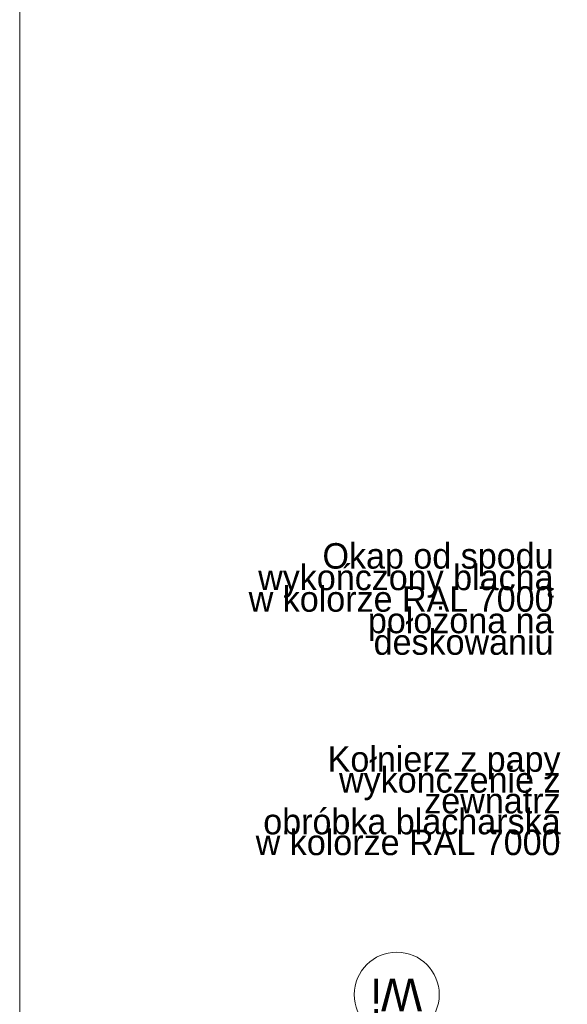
# Model space of a CAD drawing. Extents: x -547885 to -186295, y -25370 to 156194.
# Tile 100 of 256: x -493518 to -489649, y -6368 to 591. Entities that reach past the tile are written whole.
import ezdxf

# ---------------------------------------------------------------- set-up
doc = ezdxf.new("R2010")
doc.units = 0
doc.header["$MEASUREMENT"] = 0
doc.layers.add('Arch opisy', color=7, linetype='Continuous')
for name, color, linetype, lineweight in [('Arch opisy_Nr_Pióra__1', 7, 'Continuous', 25), ('Arch opisy_Nr_Pióra__21', 7, 'Continuous', 9), ('ARCH TABELA_Nr_Pióra__21', 7, 'Continuous', 9), ('INWENT OPISY_Nr_Pióra__21', 7, 'Continuous', 9)]:
    doc.layers.add(name, color=color, linetype=linetype, lineweight=lineweight)
doc.styles.add('GENERATED_STYLE_5', font='txt')
doc.styles.add('GENERATED_STYLE_7', font='txt')
doc.dimstyles.new('GENERATED_STYLE__14', dxfattribs={"dimtxt": 0.18, "dimasz": 182.4, "dimexe": 0.18, "dimexo": 0.0625, "dimgap": 0.09, "dimtad": 0, "dimtih": 1, "dimtoh": 1, "dimdec": 4, "dimzin": 0, "dimdsep": 46, "dimcen": 0.09, "dimadec": 0, "dimazin": 0, "dimtfac": 1, "dimtdec": 4, "dimtmove": 0, "dimatfit": 3, "dimldrblk": 'ARROWHEAD_5', "dimfxl": 0, "dimtolj": 1, "dimtzin": 0, "dimarcsym": 0})

# ---------------------------------------------------------------- blocks, each defined once
blk = doc.blocks.new('ARROWHEAD_5')
at = {"color": 0, "linetype": 'Continuous', "lineweight": 0}
blk.add_line((0, 0), (-1, 0), dxfattribs=at)
blk.add_solid([(-1, 0.2679), (0, 0), (-1, -0.2679), (-1, 0.2679)], dxfattribs=at)
blk = doc.blocks.new('Linia_69', base_point=(-490853.8, -7489.6))
at = {"layer": 'Arch opisy_Nr_Pióra__21', "linetype": 'Continuous'}
blk.add_line((-490853.8, -7489.6), (-490853.8, -6599.8), dxfattribs=at)
blk.add_circle((-490853.8, -6299.8), 300, dxfattribs=at)

msp = doc.modelspace()

# ---------------------------------------------------------------- linework, layer by layer
at = {"layer": 'ARCH TABELA_Nr_Pióra__21', "linetype": 'Continuous'}
msp.add_line((-493518.3, 3580.4), (-493518.3, -24869.6), dxfattribs=at)

# ---------------------------------------------------------------- block references
at = {"layer": 'Arch opisy', "linetype": 'Continuous'}
msp.add_blockref('Linia_69', (-490853.8, -7489.6), dxfattribs=at)

# ---------------------------------------------------------------- texts
at = {"layer": 'Arch opisy_Nr_Pióra__1', "linetype": 'Continuous', "insert": (-490853.8, -6417.3), "char_height": 230, "attachment_point": 2, "rotation": 180, "style": 'GENERATED_STYLE_7'}
msp.add_mtext('{Wi}', dxfattribs=at)
at = {"layer": 'INWENT OPISY_Nr_Pióra__21', "linetype": 'Continuous', "char_height": 180, "attachment_point": 6, "style": 'GENERATED_STYLE_5'}
for s, insert, width, line_spacing_factor in [('{Okap od spodu\\Pwykończony blachą\\Pw kolorze RAL 7000\\Ppołożona na deskowaniu}', (-489746.1, -3504.6), 2285.37, 0.507364), ('{Kołnierz z papy\\Pwykończenie z zewnatrz \\Pobróbka blacharska\\Pw kolorze RAL 7000}', (-489696.5, -4930.8), 2304.01, 0.490806)]:
    msp.add_mtext(s, dxfattribs=dict(at, insert=insert, width=width, line_spacing_factor=line_spacing_factor))

# ---------------------------------------------------------------- leaders
at = {"layer": 'INWENT OPISY_Nr_Pióra__21', "linetype": 'Continuous', "annotation_type": 0, "has_hookline": 1, "hookline_direction": 1}
for points, text_width in [([(-488854.9, -5735.3), (-488854.9, 134.9), (-488319.3, 134.9)], 2717.1), ([(-488827.6, -6260), (-489297.7, -3481.9), (-489471.6, -3481.9)], 2082.9), ([(-489118.3, -7434.6), (-489370.5, -4930.3), (-489540.5, -4930.3)], 2220)]:
    msp.add_leader(points, dimstyle='GENERATED_STYLE__14', dxfattribs=dict(at, text_width=text_width))

doc.saveas('drawing.dxf')
